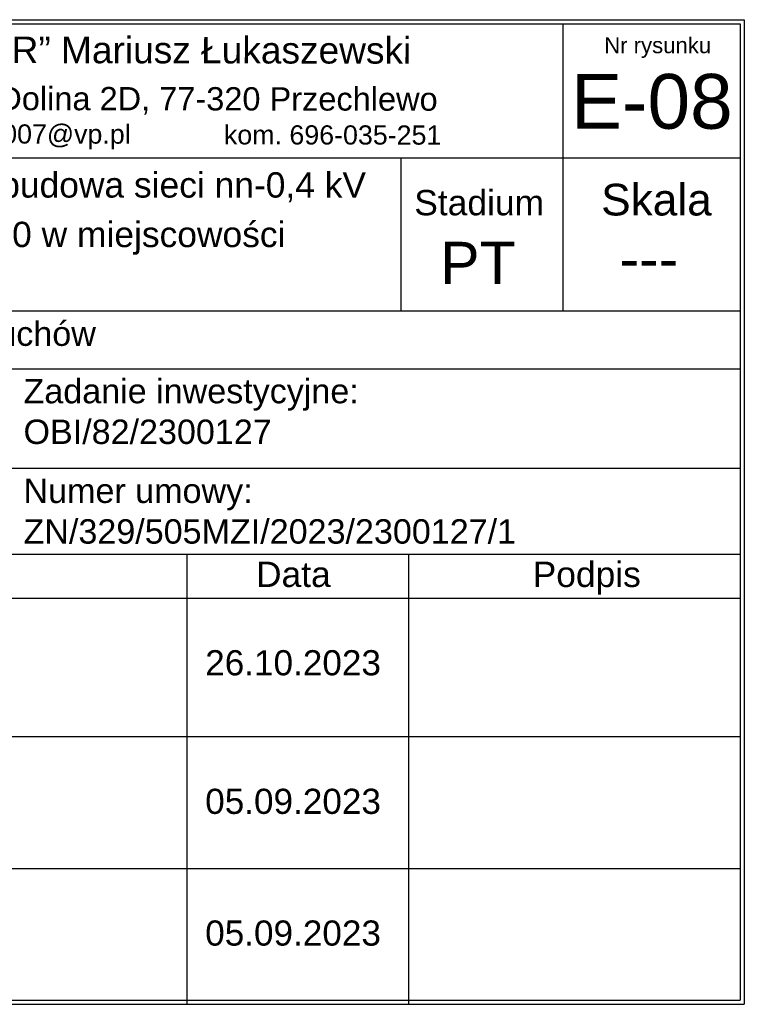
# Model space of a CAD drawing. Header units: millimetres. Extents: x -2674 to -2203, y -551 to -52.
# Tile 3 of 136: x -2268 to -2203, y -485 to -396. Entities that reach past the tile are written whole.
import ezdxf
from ezdxf.enums import TextEntityAlignment as Align

# ---------------------------------------------------------------- set-up
doc = ezdxf.new("R2010")
doc.units = ezdxf.units.MM
doc.styles.add('ARIAL', font='arial.ttf', dxfattribs={"height": 25})
doc.styles.get("Standard").update_dxf_attribs({"font": 'arial.ttf'})

msp = doc.modelspace()

# ---------------------------------------------------------------- linework, layer by layer
at = {"color": 7}
for p, q in [((-2357.669, -396.287), (-2202.754, -396.287)), ((-2357.669, -396.287), (-2202.754, -396.287)), ((-2357.294, -396.667), (-2203.133, -396.667)), ((-2219.133, -396.667), (-2219.133, -422.541)), ((-2203.133, -396.667), (-2203.143, -484.663)), ((-2202.755, -396.287), (-2202.764, -485.043)), ((-2202.755, -396.287), (-2202.764, -485.043)), ((-2357.294, -408.732), (-2203.135, -408.732)), ((-2233.723, -408.732), (-2233.723, -422.541)), ((-2357.294, -422.541), (-2203.136, -422.541)), ((-2357.294, -427.772), (-2203.137, -427.772)), ((-2357.294, -436.719), (-2203.14, -436.719)), ((-2357.385, -444.456), (-2203.139, -444.456)), ((-2357.294, -444.456), (-2203.138, -444.456)), ((-2252.991, -473.166), (-2252.989, -444.456)), ((-2233.014, -473.167), (-2233.013, -444.456)), ((-2357.385, -448.422), (-2203.139, -448.422)), ((-2202.761, -454.449), (-2202.76, -454.449)), ((-2202.761, -454.449), (-2202.76, -454.449)), ((-2252.992, -485.04), (-2252.991, -456.33)), ((-2233.015, -485.041), (-2233.015, -456.33)), ((-2357.385, -460.913), (-2203.14, -460.913)), ((-2357.293, -472.788), (-2203.142, -472.788)), ((-2202.763, -472.788), (-2202.759, -472.788)), ((-2202.763, -472.788), (-2202.759, -472.788)), ((-2202.763, -473.169), (-2202.763, -473.169)), ((-2202.763, -473.169), (-2202.763, -473.169)), ((-2202.763, -473.169), (-2202.763, -473.169)), ((-2202.763, -473.169), (-2202.763, -473.169)), ((-2357.675, -485.034), (-2202.764, -485.043)), ((-2357.675, -485.034), (-2202.764, -485.043)), ((-2357.293, -484.663), (-2203.143, -484.663))]:
    msp.add_line(p, q, dxfattribs=at)

# ---------------------------------------------------------------- texts
at = {"color": 7, "style": 'ARIAL'}
for s, height, p in [('„PROMAR” Mariusz Łukaszewski', 2.39341, (-2257.498, -400.218)), ('ul. Zielona Dolina 2D, 77-320 Przechlewo', 2.1, (-2257.396, -404.457)), ('NIP 843-15-61-635  REGON 220442294                             e-mail:marluk007@vp.pl', 1.72947, (-2302.624, -407.405)), ('kom. 696-035-251', 1.72947, (-2239.883, -407.539))]:
    msp.add_text(s, height=height, rotation=359.92104, dxfattribs=at).set_placement(p, align=Align.CENTER)
for s, height, p in [('Nr rysunku', 1.4278, (-2210.57, -399.306)), ('E-08', 4.9396, (-2211.094, -406.118)), ('Stadium', 2.2844, (-2226.666, -413.92)), ('PT', 3.8074, (-2226.781, -420.117)), ('---', 3.8074, (-2211.354, -419.715))]:
    msp.add_text(s, height=height, dxfattribs=at).set_placement(p, align=Align.CENTER)
for s, height, p in [('Obiekt: Rozbudowa sieci elektroenergetycznej SN-15kV oraz budowa sieci nn-0,4 kV', 2.28443, (-2356.944, -412.323)), ('Skala', 2.8555, (-2215.665, -413.935)), ('w celu przyłączenia budynków magazynowych na dz. nr 603/10 w miejscowości  ', 2.28443, (-2356.761, -416.784)), ('Data', 2.2844, (-2246.791, -447.425)), ('Podpis', 2.2844, (-2221.843, -447.425)), ('26.10.2023', 2.2672, (-2251.374, -455.388)), ('05.09.2023', 2.2672, (-2251.374, -467.879)), ('05.09.2023', 2.2672, (-2251.375, -479.754))]:
    msp.add_text(s, height=height, dxfattribs=at).set_placement(p)
at = {"color": 7, "char_height": 2.2, "attachment_point": 1}
for s, insert, width in [('\\pxqj;{\\fArial|b0|i0|c238|p34;Adres inwestycji: m. Rychnowy dz. 425/5; 425/3; 603/9  gm. Człuchów     }', (-2356.712, -423.49), 115.39407), ('\\pxqj;Zadanie inwestycyjne: \\POBI/82/2300127', (-2267.758, -428.666), 59.83718), ('\\pxqj;{\\fArial|b0|i0|c238|p34;Numer umowy:\\PZN/329/505MZI/2023/2300127/1           }', (-2267.758, -437.651), 48.49597)]:
    msp.add_mtext(s, dxfattribs=dict(at, insert=insert, width=width))

doc.saveas('drawing.dxf')
